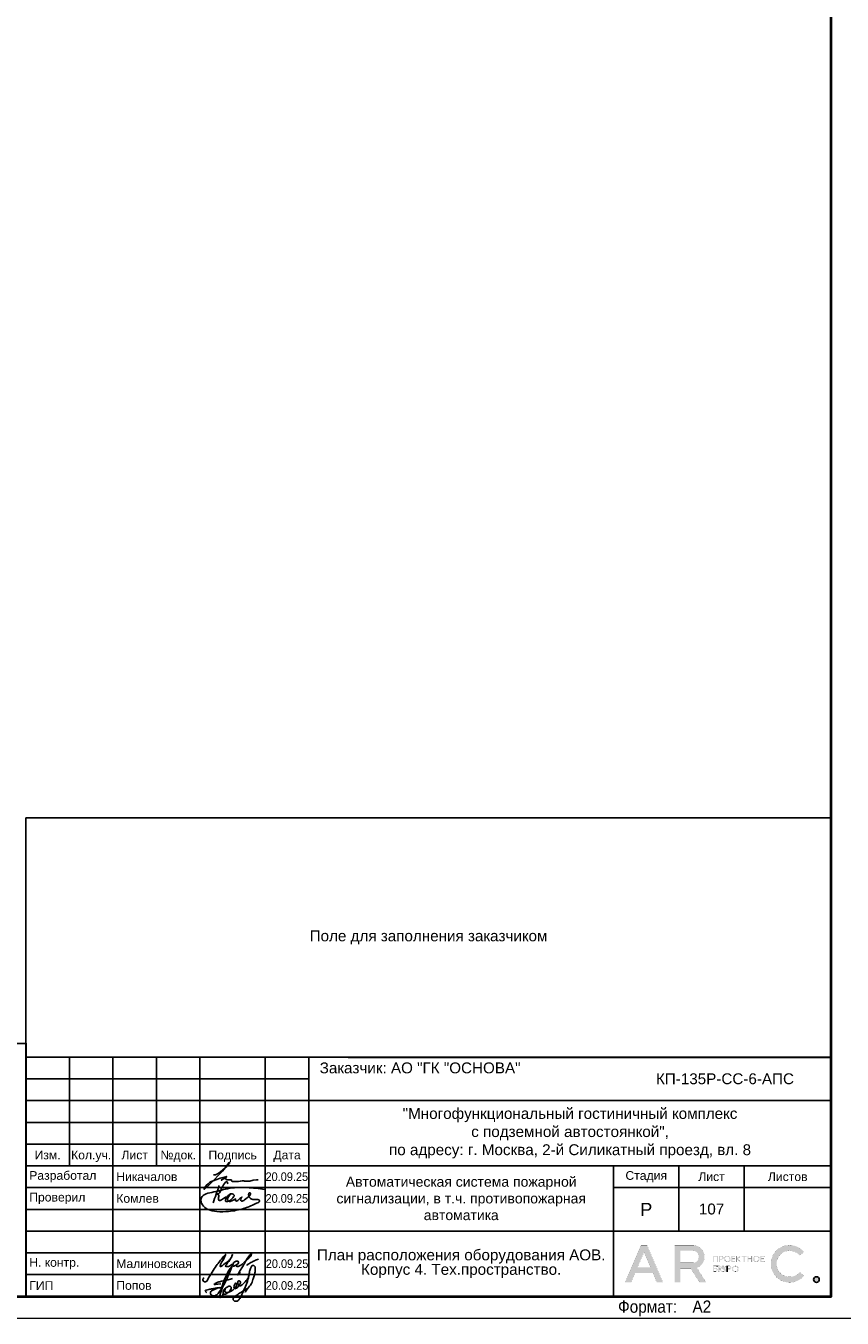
# Model space of a CAD drawing. Header units: millimetres. Extents: x -816133 to 919604, y 87941 to 147341.
# Tile 13 of 256: x -582833 to -564083, y 87941 to 117641. Entities that reach past the tile are written whole.
import ezdxf
from ezdxf.enums import TextEntityAlignment as Align

# ---------------------------------------------------------------- set-up
doc = ezdxf.new("R2010")
doc.units = ezdxf.units.MM
doc.layers.get('Defpoints').update_dxf_attribs({"color": 252})
for name, color, linetype, lineweight in [('DB CP Оформление', 7, 'Continuous', 25), ('Охрана входов', 252, 'Continuous', 30), ('Рамка', 7, 'Continuous', 18)]:
    doc.layers.add(name, color=color, linetype=linetype, lineweight=lineweight)
doc.layers.add('DB CP Подписи', color=7, linetype='Continuous', lineweight=25, true_color=0x0a45f5)
doc.layers.add('Автоматика', color=1, linetype='Continuous')
doc.layers.add('формат', color=250, linetype='Continuous')
doc.styles.add('Arial', font='arial.ttf', dxfattribs={"width": 0.9, "height": 699.9999999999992})
doc.styles.add('CP.Text', font='arial.ttf')
doc.styles.add('CP.Text дата', font='arial.ttf', dxfattribs={"width": 0.9})

# ---------------------------------------------------------------- blocks, each defined once
blk = doc.blocks.new('*U1162')
at = {"color": 0, "lineweight": 0}
blk.add_lwpolyline([(-841, 3.464264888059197e-14), (6.661338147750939e-14, 6.661338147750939e-14), (-1.377945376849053e-14, 594.0000000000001), (-841.0000000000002, 594.0000000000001)], close=True, dxfattribs=at)
at = {"lineweight": 40}
blk.add_lwpolyline([(-821, 5.000000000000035), (-4.999999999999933, 5.000000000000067), (-5.000000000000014, 589.0000000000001), (-821.0000000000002, 589.0000000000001)], close=True, dxfattribs=at)
at = {"style": 'Arial', "width": 0.9}
blk.add_text('Формат:', height=2.8, dxfattribs=at).set_placement((-53.97311837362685, 1.250000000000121))
at = {"style": 'Arial', "width": 0.9, "flags": 8}
blk.add_attdef('FORMAT', (-36.87188609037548, 1.257088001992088), '', height=2.8, dxfattribs=at)
blk = doc.blocks.new('Попов')
at = {"layer": 'DB CP Подписи', "color": 160, "true_color": 0x0a45f5}
for points in [[(7.394956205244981, 7.032094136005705), (4.284556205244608, 0.8400941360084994), (3.982156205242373, 0.4944941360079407), (3.665356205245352, 0.2583778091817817), (3.190156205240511, 0.09837780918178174), (2.801356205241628, 0.2064941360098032), (2.509696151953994, 0.451294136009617), (2.383756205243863, 0.7680941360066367), (2.429696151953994, 0.9984941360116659), (2.62855620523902, 1.243294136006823), (3.319756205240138, 1.603294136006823), (3.895756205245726, 1.848094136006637), (4.370956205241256, 1.992094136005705), (4.918156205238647, 1.992094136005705)], [(7.394956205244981, 7.032094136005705), (6.962956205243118, 6.427294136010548), (4.918156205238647, 1.992094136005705)], [(8.094156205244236, 0.03369413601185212), (8.828556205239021, 0.5520941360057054), (9.980556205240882, 1.272094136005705), (10.85895620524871, 1.761694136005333), (10.41255620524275, 1.084894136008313), (11.57895620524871, 2.611294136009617), (12.16935620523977, 3.84969413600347), (12.471756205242, 4.713694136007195), (12.629696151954, 5.419294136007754), (12.689696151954, 6.2400941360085), (12.54375620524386, 6.945694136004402), (12.34215620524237, 7.075294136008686), (12.03975620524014, 7.075294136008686), (11.64969615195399, 6.6000941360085), (11.379696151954, 5.779294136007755), (11.21895620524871, 4.728094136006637), (10.72935620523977, 3.014494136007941), (9.418956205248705, 0.0336941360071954)], [(3.521356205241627, 2.971294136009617), (3.294445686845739, 2.859738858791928), (4.789696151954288, 2.859738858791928)], [(3.521356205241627, 2.971294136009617), (4.126156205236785, 3.244894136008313), (4.932556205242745, 3.475294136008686), (6.444556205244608, 3.835294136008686), (7.495756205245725, 4.080094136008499)], [(5.979696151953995, 4.069175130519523), (4.859696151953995, -0.1216221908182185), (5.311356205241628, 0.624094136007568), (5.311356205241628, 0.8688941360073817), (5.624396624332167, 1.697142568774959), (6.247356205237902, 2.150494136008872), (6.650556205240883, 2.323294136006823), (6.909756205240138, 2.323294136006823), (7.125756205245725, 2.150494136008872), (7.125756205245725, 1.747294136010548), (6.82335620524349, 1.243294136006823), (6.333756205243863, 0.7968941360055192), (5.714556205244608, 0.5088941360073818), (5.412156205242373, 0.5952941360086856), (5.49855620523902, 1.286494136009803), (5.817585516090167, 1.879286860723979), (5.714556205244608, 1.286494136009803), (5.829756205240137, 0.9552941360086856), (6.146556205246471, 0.8832941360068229), (6.794556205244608, 1.012894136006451), (7.528956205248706, 1.459294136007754), (8.119356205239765, 2.064094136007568), (8.407356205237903, 2.510494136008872), (8.407356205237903, 2.899294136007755), (8.320956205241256, 3.028894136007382), (8.090556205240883, 2.956894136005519), (7.816956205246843, 2.366494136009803), (7.816956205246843, 1.963294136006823), (7.989756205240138, 1.776094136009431), (8.364156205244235, 1.891294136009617), (8.82495620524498, 2.323294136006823), (9.055356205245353, 2.697694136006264), (9.271356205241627, 3.302494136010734), (9.012156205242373, 3.561694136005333), (8.882556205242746, 3.561694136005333), (8.709696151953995, 3.3600941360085), (8.709696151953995, 2.978377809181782), (9.039696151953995, 2.408377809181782), (10.349696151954, 3.378377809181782), (11.11969615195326, 4.410259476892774), (11.27818451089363, 5.133235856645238), (11.35539592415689, 5.654323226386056), (11.38831620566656, 5.819447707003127), (11.35539592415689, 5.654323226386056)], [(1.534156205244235, 0.8688941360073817), (1.303756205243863, 1.041694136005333), (1.217356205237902, 1.214494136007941), (1.447756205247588, 1.416094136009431), (2.038156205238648, 1.603294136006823), (2.815756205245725, 1.761694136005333), (3.506956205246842, 1.876894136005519), (4.357209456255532, 1.989153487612), (4.918156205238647, 1.992094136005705)]]:
    blk.add_spline(points, degree=3, dxfattribs=at)
at = {"layer": 'DB CP Подписи'}
blk.add_spline([(8.094156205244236, 0.03369413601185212), (7.791756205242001, -0.2544480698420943), (7.618956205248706, -0.4847058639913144), (7.618956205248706, -0.8015058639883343), (7.950156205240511, -1.060705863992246), (8.569356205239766, -1.060705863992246), (8.943756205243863, -0.7583058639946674), (9.116556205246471, -0.4991058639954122), (9.418956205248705, 0.0336941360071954)], degree=3, dxfattribs=at)
blk = doc.blocks.new('A$Cf51998ab')
at = {"layer": 'DB CP Подписи'}
for points in [[(2.024743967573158, 7.175397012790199), (0.02474396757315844, 3.175397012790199), (2.524743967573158, 0.1753970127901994), (9.524743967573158, 6.675397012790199), (17.02474396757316, 19.1753970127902), (23.52474396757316, 28.6753970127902), (29.02474396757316, 35.6753970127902), (35.52474396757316, 43.6753970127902), (36.52474396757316, 44.6753970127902), (30.02474396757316, 30.6753970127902), (28.52474396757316, 26.1753970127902), (28.52474396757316, 25.1753970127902), (31.52474396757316, 26.6753970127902), (36.02474396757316, 30.1753970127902), (43.52474396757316, 36.1753970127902), (45.52474396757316, 39.1753970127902), (47.52474396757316, 42.6753970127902), (47.52474396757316, 43.1753970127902), (48.02474396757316, 44.1753970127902), (40.52474396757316, 31.1753970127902), (37.52474396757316, 25.6753970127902), (40.52474396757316, 25.1753970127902), (47.02474396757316, 28.6753970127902), (47.52474396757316, 29.1753970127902)], [(66.52474396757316, 31.6753970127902), (75.02474396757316, 39.1753970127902), (79.02474396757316, 43.6753970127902), (79.52474396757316, 46.6753970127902), (75.02474396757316, 41.6753970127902), (69.02474396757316, 32.6753970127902), (61.02474396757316, 18.6753970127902), (57.02474396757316, 11.6753970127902), (61.52474396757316, 15.6753970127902)], [(57.52474396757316, 34.1753970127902), (54.52474396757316, 34.1753970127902), (50.02474396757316, 31.1753970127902), (49.52474396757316, 26.1753970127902), (54.02474396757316, 27.6753970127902), (56.02474396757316, 29.1753970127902), (58.02474396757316, 33.1753970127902), (57.52474396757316, 34.1753970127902)], [(59.02474396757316, 30.6753970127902), (55.49455854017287, 28.71229258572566), (55.52474396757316, 25.6753970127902), (57.52474396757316, 25.6753970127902), (62.02474396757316, 27.6753970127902), (65.02474396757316, 29.6753970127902), (65.52474396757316, 30.1753970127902)], [(71.80259313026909, 27.23596012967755), (75.18207571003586, 30.02247973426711), (81.43411698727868, 33.40007838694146), (87.77064376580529, 36.27103771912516), (91.06563812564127, 37.45319772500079)]]:
    blk.add_spline(points, degree=3, dxfattribs=at)
blk = doc.blocks.new('Лого')
at = {"layer": 'DB CP Оформление'}
h = blk.add_hatch(color=0, dxfattribs=at)
edge = h.paths.add_edge_path()
edge.add_line((-3.149615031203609, 491.8564630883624), (-2.145539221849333, 491.0307320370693))
edge.add_arc((-5.466713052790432, 493.7619962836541), 4.300000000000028, 39.43316774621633, 320.5668322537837, ccw=False)
edge.add_line((-2.145539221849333, 496.4932605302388), (-3.149615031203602, 495.6675294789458))
edge.add_arc((-5.466713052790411, 493.7619962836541), 3.000000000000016, 39.43316774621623, 320.5668322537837)
edge = h.paths.add_edge_path()
edge.add_arc((0.7039796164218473, 490.1453402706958), 0.65, 0, 360)
h.paths.add_polyline_path([(-38.91856638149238, 496.3972109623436), (-37.43639440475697, 492.9290438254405), (-40.40073835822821, 492.9290438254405)], flags=16)
edge = h.paths.add_edge_path(flags=16)
edge.add_line((-30.56831019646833, 493.9825875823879), (-27.63778042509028, 493.9825875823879))
edge.add_arc((-27.63778042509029, 495.2825875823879), 1.299999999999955, 270.0000000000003, 360.0000000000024)
edge.add_line((-26.33778042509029, 495.2825875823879), (-26.33778042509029, 495.4512324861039))
edge.add_arc((-27.63778042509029, 495.4512324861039), 1.300000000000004, 359.9999999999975, 449.9999999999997)
edge.add_line((-27.63778042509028, 496.7512324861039), (-30.56831019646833, 496.7512324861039))
edge.add_line((-30.56831019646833, 496.7512324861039), (-30.56831019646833, 493.9825875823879))
h.paths.add_polyline_path([(-35.9689509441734, 489.4953402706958), (-36.88082038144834, 491.6290438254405), (-40.956312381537, 491.6290438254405), (-41.8681818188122, 489.4953402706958), (-43.28192242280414, 489.4953402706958), (-39.6254366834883, 498.0512324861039), (-38.21169607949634, 498.0512324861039), (-34.55521034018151, 489.4953402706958)])
edge = h.paths.add_edge_path()
edge.add_line((-30.56831019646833, 489.4953402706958), (-31.86831019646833, 489.4953402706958))
edge.add_line((-31.86831019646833, 489.4953402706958), (-31.86831019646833, 498.0512324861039))
edge.add_line((-31.86831019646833, 498.0512324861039), (-27.63778042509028, 498.0512324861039))
edge.add_arc((-27.63778042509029, 495.4512324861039), 2.600000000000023, 0, 89.99999999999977, ccw=False)
edge.add_line((-25.03778042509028, 495.4512324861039), (-25.03778042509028, 495.2825875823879))
edge.add_arc((-27.63778042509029, 495.2825875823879), 2.600000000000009, -70.23716168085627, 0, ccw=False)
edge.add_line((-26.75864866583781, 492.8357268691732), (-24.6131234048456, 489.4953402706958))
edge.add_line((-24.6131234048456, 489.4953402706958), (-26.15818166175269, 489.4953402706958))
edge.add_line((-26.15818166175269, 489.4953402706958), (-28.20534579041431, 492.6825875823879))
edge.add_line((-28.20534579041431, 492.6825875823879), (-30.56831019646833, 492.6825875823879))
edge.add_line((-30.56831019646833, 492.6825875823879), (-30.56831019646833, 489.4953402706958))
edge = h.paths.add_edge_path(flags=16)
edge.add_line((-21.27053753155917, 492.6928723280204), (-21.27053753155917, 492.5228723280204))
edge.add_arc((-20.82053753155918, 492.5228723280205), 0.4499999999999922, 180.0000000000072, 270.0000000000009)
edge.add_line((-20.82053753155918, 492.0728723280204), (-20.69150461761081, 492.0728723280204))
edge.add_arc((-20.6915046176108, 492.5228723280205), 0.4500000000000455, 269.9999999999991, 359.9999999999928)
edge.add_line((-20.24150461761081, 492.5228723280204), (-20.24150461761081, 492.6928723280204))
edge.add_arc((-20.69150461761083, 492.6928723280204), 0.4500000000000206, 0, 89.99999999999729)
edge.add_line((-20.69150461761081, 493.1428723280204), (-20.82053753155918, 493.1428723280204))
edge.add_arc((-20.82053753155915, 492.6928723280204), 0.4500000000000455, 90.00000000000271, 180)
edge = h.paths.add_edge_path(flags=17)
edge.add_line((-21.62964566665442, 491.9228723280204), (-21.62964566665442, 492.5328723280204))
edge.add_line((-21.62964566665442, 492.5328723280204), (-21.45053753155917, 492.5328723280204))
edge.add_line((-21.45053753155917, 492.5328723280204), (-21.45053753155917, 492.5228723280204))
edge.add_arc((-20.85053753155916, 492.5228723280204), 0.6000000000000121, 180, 269.999999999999)
edge.add_line((-20.85053753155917, 491.9228723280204), (-20.66150461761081, 491.9228723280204))
edge.add_arc((-20.66150461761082, 492.5228723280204), 0.6000000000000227, 270.000000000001, 360)
edge.add_line((-20.06150461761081, 492.5228723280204), (-20.06150461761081, 492.6928723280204))
edge.add_arc((-20.66150461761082, 492.6928723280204), 0.6000000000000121, 0, 89.99999999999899)
edge.add_line((-20.66150461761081, 493.2928723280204), (-20.85053753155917, 493.2928723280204))
edge.add_arc((-20.85053753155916, 492.6928723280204), 0.6000000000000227, 90.00000000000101, 180)
edge.add_line((-21.45053753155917, 492.6928723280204), (-21.45053753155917, 492.6828723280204))
edge.add_line((-21.45053753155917, 492.6828723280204), (-21.62964566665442, 492.6828723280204))
edge.add_line((-21.62964566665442, 492.6828723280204), (-21.62964566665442, 493.2928723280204))
edge.add_line((-21.62964566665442, 493.2928723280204), (-21.80964566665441, 493.2928723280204))
edge.add_line((-21.80964566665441, 493.2928723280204), (-21.80964566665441, 491.9228723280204))
edge.add_line((-21.80964566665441, 491.9228723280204), (-21.62964566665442, 491.9228723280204))
edge = h.paths.add_edge_path(flags=16)
edge.add_line((-18.44160413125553, 492.6928723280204), (-18.44160413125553, 492.5228723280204))
edge.add_arc((-17.99160413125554, 492.5228723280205), 0.4499999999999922, 180.0000000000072, 270.0000000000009)
edge.add_line((-17.99160413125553, 492.0728723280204), (-17.86257121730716, 492.0728723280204))
edge.add_arc((-17.86257121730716, 492.5228723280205), 0.4500000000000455, 269.9999999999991, 359.9999999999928)
edge.add_line((-17.41257121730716, 492.5228723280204), (-17.41257121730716, 492.6928723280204))
edge.add_arc((-17.86257121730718, 492.6928723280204), 0.4500000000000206, 0, 89.99999999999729)
edge.add_line((-17.86257121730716, 493.1428723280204), (-17.99160413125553, 493.1428723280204))
edge.add_arc((-17.99160413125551, 492.6928723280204), 0.4500000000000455, 90.00000000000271, 180)
edge = h.paths.add_edge_path()
edge.add_line((-18.62160413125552, 492.6928723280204), (-18.62160413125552, 492.5228723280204))
edge.add_arc((-18.02160413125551, 492.5228723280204), 0.6000000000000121, 180, 269.999999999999)
edge.add_line((-18.02160413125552, 491.9228723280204), (-17.83257121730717, 491.9228723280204))
edge.add_arc((-17.83257121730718, 492.5228723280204), 0.6000000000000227, 270.000000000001, 360)
edge.add_line((-17.23257121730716, 492.5228723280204), (-17.23257121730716, 492.6928723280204))
edge.add_arc((-17.83257121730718, 492.6928723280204), 0.6000000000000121, 0, 89.99999999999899)
edge.add_line((-17.83257121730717, 493.2928723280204), (-18.02160413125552, 493.2928723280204))
edge.add_arc((-18.02160413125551, 492.6928723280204), 0.6000000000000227, 90.00000000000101, 180)
edge = h.paths.add_edge_path(flags=16)
edge.add_line((-13.61226025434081, 494.9777851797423), (-13.61226025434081, 494.8077851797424))
edge.add_arc((-13.16226025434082, 494.8077851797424), 0.4499999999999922, 180.0000000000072, 270.0000000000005)
edge.add_line((-13.16226025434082, 494.3577851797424), (-13.03322734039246, 494.3577851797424))
edge.add_arc((-13.03322734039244, 494.8077851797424), 0.4500000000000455, 269.9999999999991, 359.9999999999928)
edge.add_line((-12.58322734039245, 494.8077851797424), (-12.58322734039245, 494.9777851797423))
edge.add_arc((-13.03322734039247, 494.9777851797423), 0.4500000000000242, 0, 89.99999999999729)
edge.add_line((-13.03322734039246, 495.4277851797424), (-13.16226025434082, 495.4277851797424))
edge.add_arc((-13.16226025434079, 494.9777851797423), 0.4500000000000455, 90.00000000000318, 180)
edge = h.paths.add_edge_path()
edge.add_line((-13.79226025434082, 494.9777851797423), (-13.79226025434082, 494.8077851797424))
edge.add_arc((-13.19226025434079, 494.8077851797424), 0.6000000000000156, 180, 269.9999999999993)
edge.add_line((-13.19226025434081, 494.2077851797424), (-13.00322734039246, 494.2077851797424))
edge.add_arc((-13.00322734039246, 494.8077851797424), 0.6000000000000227, 270.000000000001, 360)
edge.add_line((-12.40322734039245, 494.8077851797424), (-12.40322734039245, 494.9777851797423))
edge.add_arc((-13.00322734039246, 494.9777851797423), 0.6000000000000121, 0, 89.99999999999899)
edge.add_line((-13.00322734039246, 495.5777851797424), (-13.19226025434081, 495.5777851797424))
edge.add_arc((-13.19226025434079, 494.9777851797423), 0.6000000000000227, 90.00000000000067, 180)
edge = h.paths.add_edge_path(flags=16)
edge.add_line((-20.28705089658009, 494.9777851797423), (-20.28705089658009, 494.8077851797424))
edge.add_arc((-19.8370508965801, 494.8077851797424), 0.4499999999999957, 180.0000000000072, 270.0000000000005)
edge.add_line((-19.83705089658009, 494.3577851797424), (-19.70801798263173, 494.3577851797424))
edge.add_arc((-19.70801798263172, 494.8077851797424), 0.4500000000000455, 269.9999999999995, 359.9999999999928)
edge.add_line((-19.25801798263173, 494.8077851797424), (-19.25801798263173, 494.9777851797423))
edge.add_arc((-19.70801798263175, 494.9777851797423), 0.4500000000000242, 0, 89.99999999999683)
edge.add_line((-19.70801798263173, 495.4277851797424), (-19.83705089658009, 495.4277851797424))
edge.add_arc((-19.83705089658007, 494.9777851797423), 0.4500000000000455, 90.00000000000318, 180)
edge = h.paths.add_edge_path()
edge.add_line((-20.46705089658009, 494.9777851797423), (-20.46705089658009, 494.8077851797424))
edge.add_arc((-19.86705089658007, 494.8077851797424), 0.6000000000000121, 180, 269.999999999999)
edge.add_line((-19.86705089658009, 494.2077851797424), (-19.67801798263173, 494.2077851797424))
edge.add_arc((-19.67801798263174, 494.8077851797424), 0.6000000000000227, 270.000000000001, 360)
edge.add_line((-19.07801798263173, 494.8077851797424), (-19.07801798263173, 494.9777851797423))
edge.add_arc((-19.67801798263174, 494.9777851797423), 0.6000000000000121, 0, 89.99999999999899)
edge.add_line((-19.67801798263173, 495.5777851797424), (-19.86705089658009, 495.5777851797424))
edge.add_arc((-19.86705089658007, 494.9777851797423), 0.6000000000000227, 90.00000000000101, 180)
edge = h.paths.add_edge_path(flags=16)
edge.add_arc((-19.22667760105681, 492.7878723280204), 0.1800000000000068, 270.0000000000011, 360)
edge.add_line((-19.04667760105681, 492.7878723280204), (-19.0466776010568, 492.9328723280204))
edge.add_arc((-19.22667760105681, 492.9328723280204), 0.1800000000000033, 0, 89.99999999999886)
edge.add_line((-19.2266776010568, 493.1128723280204), (-19.63443714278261, 493.1128723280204))
edge.add_line((-19.63443714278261, 493.1128723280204), (-19.6344371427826, 492.6078723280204))
edge.add_line((-19.6344371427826, 492.6078723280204), (-19.22667760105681, 492.6078723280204))
edge = h.paths.add_edge_path()
edge.add_line((-19.63443714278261, 491.9228723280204), (-19.81443714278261, 491.9228723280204))
edge.add_line((-19.81443714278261, 491.9228723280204), (-19.81443714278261, 493.2928723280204))
edge.add_line((-19.81443714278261, 493.2928723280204), (-19.2266776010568, 493.2928723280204))
edge.add_arc((-19.2266776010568, 492.9328723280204), 0.3600000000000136, 0, 89.99999999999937, ccw=False)
edge.add_line((-18.8666776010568, 492.9328723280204), (-18.86667760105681, 492.7878723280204))
edge.add_arc((-19.22667760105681, 492.7878723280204), 0.3600000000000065, -89.99999999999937, 0, ccw=False)
edge.add_line((-19.22667760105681, 492.4278723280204), (-19.63443714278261, 492.4278723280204))
edge.add_line((-19.63443714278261, 492.4278723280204), (-19.63443714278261, 491.9228723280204))
edge = h.paths.add_edge_path(flags=16)
edge.add_line((-22.41432519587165, 492.0728723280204), (-22.81592550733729, 492.0728723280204))
edge.add_line((-22.81592550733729, 492.0728723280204), (-22.81592550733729, 492.5700955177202))
edge.add_line((-22.81592550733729, 492.5700955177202), (-22.41432519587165, 492.5700955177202))
edge.add_arc((-22.41432519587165, 492.3900955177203), 0.17999999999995, -1.807620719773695e-11, 89.99999999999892, ccw=False)
edge.add_line((-22.23432519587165, 492.3900955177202), (-22.23432519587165, 492.2528723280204))
edge.add_arc((-22.41432519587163, 492.2528723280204), 0.1799999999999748, -90.00000000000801, 0, ccw=False)
h.paths.add_polyline_path([(-16.95626591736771, 495.5777851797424), (-17.51223811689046, 494.9677851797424), (-17.55459530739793, 494.9677851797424), (-17.55459530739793, 495.5777851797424), (-17.73459530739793, 495.5777851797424), (-17.73459530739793, 494.2077851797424), (-17.55459530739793, 494.2077851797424), (-17.55459530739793, 494.8177851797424), (-17.47826675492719, 494.8177851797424), (-16.92229455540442, 494.2077851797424), (-16.67874821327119, 494.2077851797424), (-17.32006333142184, 494.9114214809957), (-16.71271957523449, 495.5777851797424)])
edge = h.paths.add_edge_path()
edge.add_line((-22.10894538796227, 493.1128723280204), (-22.8159255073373, 493.1128723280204))
edge.add_line((-22.8159255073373, 493.1128723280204), (-22.81592550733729, 492.7200955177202))
edge.add_line((-22.81592550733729, 492.7200955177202), (-22.41432519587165, 492.7200955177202))
edge.add_arc((-22.41432519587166, 492.3600955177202), 0.3600000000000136, 0, 89.99999999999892, ccw=False)
edge.add_line((-22.05432519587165, 492.3600955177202), (-22.05432519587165, 492.2828723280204))
edge.add_arc((-22.41432519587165, 492.2828723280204), 0.3600000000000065, -89.99999999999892, 0, ccw=False)
edge.add_line((-22.41432519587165, 491.9228723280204), (-23.01592550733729, 491.9228723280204))
edge.add_line((-23.01592550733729, 491.9228723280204), (-23.01592550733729, 493.2928723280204))
edge.add_line((-23.01592550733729, 493.2928723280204), (-22.10894538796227, 493.2928723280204))
edge.add_line((-22.10894538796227, 493.2928723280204), (-22.10894538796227, 493.1128723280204))
h.paths.add_polyline_path([(-15.99401623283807, 495.3977851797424), (-16.45775531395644, 495.3977851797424), (-16.45775531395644, 495.5777851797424), (-15.35027715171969, 495.5777851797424), (-15.35027715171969, 495.3977851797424), (-15.81401623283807, 495.3977851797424), (-15.81401623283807, 494.2077851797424), (-15.99401623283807, 494.2077851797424)])
h.paths.add_polyline_path([(-14.219327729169, 494.9827851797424), (-14.219327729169, 495.5777851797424), (-14.039327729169, 495.5777851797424), (-14.039327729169, 494.2077851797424), (-14.219327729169, 494.2077851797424), (-14.219327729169, 494.8027851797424), (-14.92320967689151, 494.8027851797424), (-14.92320967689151, 494.2077851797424), (-15.10320967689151, 494.2077851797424), (-15.10320967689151, 495.5777851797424), (-14.92320967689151, 495.5777851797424), (-14.92320967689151, 494.9827851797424)])
h.paths.add_polyline_path([(-11.97615986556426, 494.8027851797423), (-11.97615986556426, 494.3877851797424), (-11.30687213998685, 494.3877851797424), (-11.30687213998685, 494.2077851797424), (-12.15615986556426, 494.2077851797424), (-12.15615986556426, 495.5777851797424), (-11.30687213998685, 495.5777851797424), (-11.30687213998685, 495.3977851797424), (-11.97615986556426, 495.3977851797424), (-11.97615986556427, 494.9827851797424), (-11.34484040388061, 494.9827851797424), (-11.34484040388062, 494.8027851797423)])
edge = h.paths.add_edge_path(flags=16)
edge.add_arc((-21.07411837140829, 495.0727851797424), 0.1800000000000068, 270.0000000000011, 360)
edge.add_line((-20.89411837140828, 495.0727851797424), (-20.89411837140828, 495.2177851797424))
edge.add_arc((-21.07411837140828, 495.2177851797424), 0.1800000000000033, 0, 89.99999999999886)
edge.add_line((-21.07411837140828, 495.3977851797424), (-21.48187791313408, 495.3977851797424))
edge.add_line((-21.48187791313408, 495.3977851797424), (-21.48187791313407, 494.8927851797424))
edge.add_line((-21.48187791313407, 494.8927851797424), (-21.07411837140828, 494.8927851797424))
h.paths.add_polyline_path([(-22.81592550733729, 494.2077851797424), (-23.01592550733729, 494.2077851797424), (-23.01592550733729, 495.5777851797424), (-21.90894538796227, 495.5777851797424), (-21.90894538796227, 494.2077851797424), (-22.10894538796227, 494.2077851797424), (-22.10894538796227, 495.3977851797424), (-22.81592550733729, 495.3977851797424)])
h.paths.add_polyline_path([(-18.65095050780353, 494.8027851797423), (-18.65095050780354, 494.3877851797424), (-17.98166278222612, 494.3877851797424), (-17.98166278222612, 494.2077851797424), (-18.83095050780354, 494.2077851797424), (-18.83095050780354, 495.5777851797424), (-17.98166278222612, 495.5777851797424), (-17.98166278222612, 495.3977851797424), (-18.65095050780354, 495.3977851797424), (-18.65095050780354, 494.9827851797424), (-18.01963104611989, 494.9827851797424), (-18.01963104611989, 494.8027851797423)])
edge = h.paths.add_edge_path()
edge.add_line((-21.48187791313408, 494.2077851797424), (-21.66187791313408, 494.2077851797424))
edge.add_line((-21.66187791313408, 494.2077851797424), (-21.66187791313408, 495.5777851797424))
edge.add_line((-21.66187791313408, 495.5777851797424), (-21.07411837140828, 495.5777851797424))
edge.add_arc((-21.07411837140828, 495.2177851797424), 0.3600000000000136, 0, 89.99999999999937, ccw=False)
edge.add_line((-20.71411837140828, 495.2177851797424), (-20.71411837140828, 495.0727851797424))
edge.add_arc((-21.07411837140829, 495.0727851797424), 0.3600000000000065, -89.99999999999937, 0, ccw=False)
edge.add_line((-21.07411837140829, 494.7127851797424), (-21.48187791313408, 494.7127851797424))
edge.add_line((-21.48187791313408, 494.7127851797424), (-21.48187791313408, 494.2077851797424))
edge = h.paths.add_edge_path()
edge.add_line((-19.81443714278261, 493.2928723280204), (-19.81443714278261, 491.9228723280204))
edge.add_line((-22.10894538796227, 493.2928723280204), (-22.10894538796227, 493.1128723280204))
at = {"layer": 'DB CP Оформление', "color": 0}
for p, q in [((-22.10894538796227, 493.2928723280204), (-22.10894538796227, 493.1128723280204)), ((-19.81443714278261, 493.2928723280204), (-19.81443714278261, 491.9228723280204))]:
    blk.add_line(p, q, dxfattribs=at)
at = {"layer": 'DB CP Оформление', "color": 0, "const_width": 0.01}
for points in [[(-35.9689509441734, 489.4953402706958), (-36.88082038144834, 491.6290438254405), (-40.956312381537, 491.6290438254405), (-41.8681818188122, 489.4953402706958), (-43.28192242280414, 489.4953402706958), (-39.6254366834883, 498.0512324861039), (-38.21169607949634, 498.0512324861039), (-34.55521034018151, 489.4953402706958)], [(-38.91856638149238, 496.3972109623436), (-37.43639440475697, 492.9290438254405), (-40.40073835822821, 492.9290438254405)], [(-22.81592550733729, 494.2077851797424), (-23.01592550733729, 494.2077851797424), (-23.01592550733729, 495.5777851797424), (-21.90894538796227, 495.5777851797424), (-21.90894538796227, 494.2077851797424), (-22.10894538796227, 494.2077851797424), (-22.10894538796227, 495.3977851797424), (-22.81592550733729, 495.3977851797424)], [(-18.65095050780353, 494.8027851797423), (-18.65095050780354, 494.3877851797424), (-17.98166278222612, 494.3877851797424), (-17.98166278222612, 494.2077851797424), (-18.83095050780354, 494.2077851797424), (-18.83095050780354, 495.5777851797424), (-17.98166278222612, 495.5777851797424), (-17.98166278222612, 495.3977851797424), (-18.65095050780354, 495.3977851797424), (-18.65095050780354, 494.9827851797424), (-18.01963104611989, 494.9827851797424), (-18.01963104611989, 494.8027851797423)], [(-16.95626591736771, 495.5777851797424), (-17.51223811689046, 494.9677851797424), (-17.55459530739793, 494.9677851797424), (-17.55459530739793, 495.5777851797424), (-17.73459530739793, 495.5777851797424), (-17.73459530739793, 494.2077851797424), (-17.55459530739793, 494.2077851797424), (-17.55459530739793, 494.8177851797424), (-17.47826675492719, 494.8177851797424), (-16.92229455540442, 494.2077851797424), (-16.67874821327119, 494.2077851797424), (-17.32006333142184, 494.9114214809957), (-16.71271957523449, 495.5777851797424)], [(-15.99401623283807, 495.3977851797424), (-16.45775531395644, 495.3977851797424), (-16.45775531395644, 495.5777851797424), (-15.35027715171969, 495.5777851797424), (-15.35027715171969, 495.3977851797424), (-15.81401623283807, 495.3977851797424), (-15.81401623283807, 494.2077851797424), (-15.99401623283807, 494.2077851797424)], [(-14.219327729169, 494.9827851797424), (-14.219327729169, 495.5777851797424), (-14.039327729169, 495.5777851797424), (-14.039327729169, 494.2077851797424), (-14.219327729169, 494.2077851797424), (-14.219327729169, 494.8027851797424), (-14.92320967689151, 494.8027851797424), (-14.92320967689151, 494.2077851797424), (-15.10320967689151, 494.2077851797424), (-15.10320967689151, 495.5777851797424), (-14.92320967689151, 495.5777851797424), (-14.92320967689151, 494.9827851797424)], [(-11.97615986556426, 494.8027851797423), (-11.97615986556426, 494.3877851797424), (-11.30687213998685, 494.3877851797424), (-11.30687213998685, 494.2077851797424), (-12.15615986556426, 494.2077851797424), (-12.15615986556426, 495.5777851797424), (-11.30687213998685, 495.5777851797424), (-11.30687213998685, 495.3977851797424), (-11.97615986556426, 495.3977851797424), (-11.97615986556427, 494.9827851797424), (-11.34484040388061, 494.9827851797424), (-11.34484040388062, 494.8027851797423)]]:
    blk.add_lwpolyline(points, close=True, dxfattribs=at)
for points in [[(-30.56831019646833, 489.4953402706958), (-31.86831019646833, 489.4953402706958), (-31.86831019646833, 498.0512324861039), (-27.63778042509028, 498.0512324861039, -0.414213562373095), (-25.03778042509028, 495.4512324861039), (-25.03778042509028, 495.2825875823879, -0.316436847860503), (-26.75864866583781, 492.8357268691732), (-24.6131234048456, 489.4953402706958), (-26.15818166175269, 489.4953402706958), (-28.20534579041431, 492.6825875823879), (-30.56831019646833, 492.6825875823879)], [(-30.56831019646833, 493.9825875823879), (-27.63778042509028, 493.9825875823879, 0.414213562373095), (-26.33778042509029, 495.2825875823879), (-26.33778042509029, 495.4512324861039, 0.414213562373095), (-27.63778042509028, 496.7512324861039), (-30.56831019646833, 496.7512324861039)], [(-3.149615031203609, 491.8564630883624), (-2.145539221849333, 491.0307320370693, -2.790346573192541), (-2.145539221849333, 496.4932605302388), (-3.149615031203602, 495.6675294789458, 2.790346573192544)], [(-22.10894538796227, 493.1128723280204), (-22.8159255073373, 493.1128723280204), (-22.81592550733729, 492.7200955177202), (-22.41432519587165, 492.7200955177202, -0.4142135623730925), (-22.05432519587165, 492.3600955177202), (-22.05432519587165, 492.2828723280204, -0.4142135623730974), (-22.41432519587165, 491.9228723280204), (-23.01592550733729, 491.9228723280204), (-23.01592550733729, 493.2928723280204), (-22.10894538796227, 493.2928723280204)], [(-21.62964566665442, 491.9228723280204), (-21.62964566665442, 492.5328723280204), (-21.45053753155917, 492.5328723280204), (-21.45053753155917, 492.5228723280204, 0.414213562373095), (-20.85053753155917, 491.9228723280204), (-20.66150461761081, 491.9228723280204, 0.414213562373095), (-20.06150461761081, 492.5228723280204), (-20.06150461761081, 492.6928723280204, 0.414213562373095), (-20.66150461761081, 493.2928723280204), (-20.85053753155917, 493.2928723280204, 0.414213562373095), (-21.45053753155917, 492.6928723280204), (-21.45053753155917, 492.6828723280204), (-21.62964566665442, 492.6828723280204), (-21.62964566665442, 493.2928723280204), (-21.80964566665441, 493.2928723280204), (-21.80964566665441, 491.9228723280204)], [(-21.48187791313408, 494.2077851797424), (-21.66187791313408, 494.2077851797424), (-21.66187791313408, 495.5777851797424), (-21.07411837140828, 495.5777851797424, -0.4142135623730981), (-20.71411837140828, 495.2177851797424), (-20.71411837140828, 495.0727851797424, -0.4142135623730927), (-21.07411837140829, 494.7127851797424), (-21.48187791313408, 494.7127851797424)], [(-21.07411837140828, 494.8927851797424, 0.4142135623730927), (-20.89411837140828, 495.0727851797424), (-20.89411837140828, 495.2177851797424, 0.4142135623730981), (-21.07411837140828, 495.3977851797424), (-21.48187791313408, 495.3977851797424), (-21.48187791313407, 494.8927851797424)], [(-21.27053753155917, 492.6928723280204), (-21.27053753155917, 492.5228723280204, 0.414213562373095), (-20.82053753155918, 492.0728723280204), (-20.69150461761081, 492.0728723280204, 0.414213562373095), (-20.24150461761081, 492.5228723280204), (-20.24150461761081, 492.6928723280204, 0.414213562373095), (-20.69150461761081, 493.1428723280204), (-20.82053753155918, 493.1428723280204, 0.414213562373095)], [(-20.46705089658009, 494.9777851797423), (-20.46705089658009, 494.8077851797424, 0.414213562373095), (-19.86705089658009, 494.2077851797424), (-19.67801798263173, 494.2077851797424, 0.414213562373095), (-19.07801798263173, 494.8077851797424), (-19.07801798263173, 494.9777851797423, 0.414213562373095), (-19.67801798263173, 495.5777851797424), (-19.86705089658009, 495.5777851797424, 0.414213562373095)], [(-20.28705089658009, 494.9777851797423), (-20.28705089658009, 494.8077851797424, 0.414213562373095), (-19.83705089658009, 494.3577851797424), (-19.70801798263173, 494.3577851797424, 0.414213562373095), (-19.25801798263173, 494.8077851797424), (-19.25801798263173, 494.9777851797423, 0.414213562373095), (-19.70801798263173, 495.4277851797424), (-19.83705089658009, 495.4277851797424, 0.414213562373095)], [(-19.63443714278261, 491.9228723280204), (-19.81443714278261, 491.9228723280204), (-19.81443714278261, 493.2928723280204), (-19.2266776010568, 493.2928723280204, -0.4142135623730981), (-18.8666776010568, 492.9328723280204), (-18.86667760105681, 492.7878723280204, -0.4142135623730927), (-19.22667760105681, 492.4278723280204), (-19.63443714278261, 492.4278723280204)], [(-19.22667760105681, 492.6078723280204, 0.4142135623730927), (-19.04667760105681, 492.7878723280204), (-19.0466776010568, 492.9328723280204, 0.4142135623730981), (-19.2266776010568, 493.1128723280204), (-19.63443714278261, 493.1128723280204), (-19.6344371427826, 492.6078723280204)], [(-18.62160413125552, 492.6928723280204), (-18.62160413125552, 492.5228723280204, 0.414213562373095), (-18.02160413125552, 491.9228723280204), (-17.83257121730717, 491.9228723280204, 0.414213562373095), (-17.23257121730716, 492.5228723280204), (-17.23257121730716, 492.6928723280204, 0.414213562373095), (-17.83257121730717, 493.2928723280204), (-18.02160413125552, 493.2928723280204, 0.414213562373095)], [(-18.44160413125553, 492.6928723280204), (-18.44160413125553, 492.5228723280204, 0.414213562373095), (-17.99160413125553, 492.0728723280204), (-17.86257121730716, 492.0728723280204, 0.414213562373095), (-17.41257121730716, 492.5228723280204), (-17.41257121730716, 492.6928723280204, 0.414213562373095), (-17.86257121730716, 493.1428723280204), (-17.99160413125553, 493.1428723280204, 0.414213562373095)], [(-13.79226025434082, 494.9777851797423), (-13.79226025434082, 494.8077851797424, 0.414213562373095), (-13.19226025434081, 494.2077851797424), (-13.00322734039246, 494.2077851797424, 0.414213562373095), (-12.40322734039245, 494.8077851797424), (-12.40322734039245, 494.9777851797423, 0.414213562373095), (-13.00322734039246, 495.5777851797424), (-13.19226025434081, 495.5777851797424, 0.414213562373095)], [(-13.61226025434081, 494.9777851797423), (-13.61226025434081, 494.8077851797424, 0.414213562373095), (-13.16226025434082, 494.3577851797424), (-13.03322734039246, 494.3577851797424, 0.414213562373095), (-12.58322734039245, 494.8077851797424), (-12.58322734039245, 494.9777851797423, 0.414213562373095), (-13.03322734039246, 495.4277851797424), (-13.16226025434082, 495.4277851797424, 0.414213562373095)], [(-22.41432519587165, 492.0728723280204), (-22.81592550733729, 492.0728723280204), (-22.81592550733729, 492.5700955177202), (-22.41432519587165, 492.5700955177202, -0.4142135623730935), (-22.23432519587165, 492.3900955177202), (-22.23432519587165, 492.2528723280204, -0.4142135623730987)]]:
    blk.add_lwpolyline(points, format="xyb", close=True, dxfattribs=at)
at = {"layer": 'DB CP Оформление', "color": 0}
blk.add_circle((0.7039796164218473, 490.1453402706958), 0.65, dxfattribs=at)
at = {"layer": 'Defpoints', "color": 0}
blk.add_lwpolyline([(-45.89650028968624, 501.2732863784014), (4.103499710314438, 501.2732863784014), (4.103499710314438, 486.2732863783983), (-45.89650028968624, 486.2732863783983)], close=True, dxfattribs=at)
blk = doc.blocks.new('A$C5BE547C8')
at = {"layer": 'DB CP Подписи', "color": 160, "true_color": 0x0a45f5}
for points in [[(-36.17550682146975, 134.4371501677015), (61.71678818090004, 412.4869762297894)], [(12.77064067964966, 273.4620631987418), (54.9465189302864, 284.4855278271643), (94.154754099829, 355.2698806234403), (190.2780455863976, 461.4464249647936), (197.8667517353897, 439.9583000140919)], [(553.6754189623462, 292.4671654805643), (541.1363445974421, 294.8536106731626), (543.5881781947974, 221.3447915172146), (618.3679039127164, 188.8783703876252), (688.8570107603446, 181.5274854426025), (702.341915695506, 169.2760206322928), (655.1448083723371, 128.8461685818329), (445.8771119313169, 43.72502877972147), (210.5232081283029, -1.356840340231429), (25.1820216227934, -2.336883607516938), (-119.9528827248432, 30.00445333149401), (-207.229957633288, 105.4676031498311), (-226.8427679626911, 202.491644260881), (-177.8107121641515, 263.2541753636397), (-54.24994114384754, 301.4757719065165), (189.9297362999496, 360.2782164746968), (498.8316938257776, 377.9189649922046), (787.0024744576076, 349.3846527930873)], [(12.77064067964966, 273.4620631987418), (53.68175455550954, 259.2054039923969), (47.35787273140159, 207.3811667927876), (60.00563637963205, 173.2529950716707), (97.94904722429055, 183.3650324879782)], [(97.94904722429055, 183.3650324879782), (177.0679458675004, 224.8184770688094), (161.8986921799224, 163.5096667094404), (207.1457470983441, 161.4226177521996), (266.314922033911, 204.5548820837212), (296.9437179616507, 255.3396693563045), (253.785020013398, 280.3842265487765), (197.7158576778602, 243.8061435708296), (177.076149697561, 224.897245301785)], [(240.4512582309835, 278.160545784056), (216.6761126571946, 242.9138925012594), (193.0570860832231, 200.9501308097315), (214.3763311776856, 163.8837520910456), (260.4151262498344, 165.1061032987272), (324.2741268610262, 195.7046833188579), (317.2758679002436, 178.2197674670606), (323.3993369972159, 165.9803596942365), (371.5122399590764, 186.0879841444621), (421.3747226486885, 228.0517155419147), (401.2547955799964, 186.9622102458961), (414.3764636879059, 162.4833644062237), (464.2389463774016, 183.4652452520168), (539.4700353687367, 247.2851138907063), (556.5207641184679, 274.5734312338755), (553.6754189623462, 292.4671654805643)]]:
    blk.add_spline(points, degree=3, dxfattribs=at)
blk = doc.blocks.new('Никачалов')
blk.add_lwpolyline([(-307.2528087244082, -10.52482762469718), (-266.7209943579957, -10.52482762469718), (-217.2917009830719, 12.19796214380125), (-151.053767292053, 56.65713122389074), (-104.5903002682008, 97.1639252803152), (-42.3079472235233, 148.5397506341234), (-2.762450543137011, 181.1417946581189), (25.90605847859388, 213.7455219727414), (43.7010164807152, 235.4819012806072), (55.56432182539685, 255.2404097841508), (61.49597449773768, 269.0720390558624), (48.64291482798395, 267.0958515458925), (20.96416013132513, 227.5771512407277), (-26.48906123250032, 171.2625404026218), (-43.29770154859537, 147.551656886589), (-106.566372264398, 73.45304175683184), (-171.8145516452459, 1.330614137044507), (-320.1058683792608, -151.8054015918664), (-406.1148320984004, -241.7118334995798), (-487.1818974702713, -312.8461673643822), (-518.8162328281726, -343.4720238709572), (-528.703466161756, -345.4482113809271), (-526.7239574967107, -334.5808633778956), (-516.8401608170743, -316.7968590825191), (-494.0998678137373, -283.2067213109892), (-477.294664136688, -261.4703420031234), (-435.7730954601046, -217.0111729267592), (-400.1831794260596, -188.3598206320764), (-362.6171914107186, -168.6013121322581), (-318.1297963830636, -150.8173078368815), (-234.0969046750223, -118.213580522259), (-154.0195936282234, -90.55032198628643), (-5.728276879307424, -52.01971543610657), (-125.3510846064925, -134.0213973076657), (-130.2929829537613, -133.0333035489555), (-128.316910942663, -131.0571160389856), (-95.39726961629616, -111.8204287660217), (-59.85203000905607, -95.76348443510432), (-27.71938084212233, -87.49177623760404), (-25.77080201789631, -90.41229184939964), (-29.66795968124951, -102.5757764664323), (-30.15252690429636, -110.3610126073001), (-29.17995580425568, -115.7122051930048), (-24.3102270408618, -121.0650810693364), (-17.49535610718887, -123.4974413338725), (-8.24390245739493, -125.9314848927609), (2.468126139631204, -127.3909010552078), (14.15272583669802, -127.3909010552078), (101.7906602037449, -127.3909010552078), (105.0348549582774, -129.2711407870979), (104.8664592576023, -152.815378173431), (110.9218312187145, -158.3651994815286), (128.4246742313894, -163.9133375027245), (156.4780234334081, -166.202617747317), (264.0107071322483, -165.9518068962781), (307.6251938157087, -158.1497378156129), (346.3905716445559, -151.961947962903), (383.8122205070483, -151.961947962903), (403.5351374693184, -158.7119581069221), (436.9152894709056, -161.67118948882), (526.11689822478, -161.927050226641), (598.5373598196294, -138.5208429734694), (676.6111056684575, -125.8742528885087), (713.761259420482, -126.4129070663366)])
blk = doc.blocks.new('ауацуа')
at = {"layer": 'DB CP Оформление'}
for p, q in [((-901444.4389830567, -47611.55045884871), (-882944.4389830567, -47611.55045884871)), ((-901444.4389830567, -53111.55045884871), (-901444.4389830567, -47611.55045884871)), ((-900444.4389830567, -47611.55045884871), (-900444.4389830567, -50111.55045884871)), ((-899444.4389830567, -47611.55045884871), (-899444.4389830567, -53111.55045884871)), ((-898444.4389830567, -47611.55045884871), (-898444.4389830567, -50111.55045884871)), ((-897444.4389830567, -47611.55045884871), (-897444.4389830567, -53111.55045884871)), ((-895944.4389830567, -47611.55045884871), (-895944.4389830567, -53111.55045884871)), ((-894944.4389830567, -53111.55045884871), (-894944.4389830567, -47612.58197722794)), ((-901444.4389830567, -48111.55045884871), (-894944.4389830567, -48111.55045884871)), ((-901444.4389830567, -48611.55045884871), (-894944.4389830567, -48611.55045884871)), ((-894944.4389830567, -48611.55045884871), (-882944.4389830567, -48611.55045884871)), ((-901444.4389830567, -49111.55045884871), (-894944.4389830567, -49111.55045884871)), ((-901444.4389830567, -49611.55045884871), (-894944.4389830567, -49611.55045884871)), ((-901444.4389830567, -50111.55045884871), (-882944.4389830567, -50111.55045884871)), ((-887944.4389830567, -53111.55045884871), (-887944.4389830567, -50111.55045884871)), ((-887944.4389830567, -50111.55045884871), (-887944.4389830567, -53111.55045884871)), ((-886444.4389830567, -50111.55045884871), (-886444.4389830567, -51611.55045884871)), ((-884944.4389830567, -50111.55045884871), (-884944.4389830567, -51611.55045884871)), ((-901444.4389830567, -50611.55045884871), (-894944.4389830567, -50611.55045884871)), ((-887944.4389830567, -50611.55045884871), (-882944.4389830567, -50611.55045884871)), ((-901444.4389830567, -51111.55045884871), (-894944.4389830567, -51111.55045884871)), ((-901444.4389830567, -51611.55045884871), (-894944.4389830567, -51611.55045884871)), ((-894944.4389830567, -51611.55045884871), (-882944.4389830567, -51611.55045884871)), ((-901444.4389830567, -52111.55045884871), (-894944.4389830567, -52111.55045884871)), ((-901444.4389830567, -52611.55045884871), (-894944.4389830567, -52611.55045884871)), ((-901444.4389830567, -53111.55045884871), (-882944.4389830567, -53111.55045884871))]:
    blk.add_line(p, q, dxfattribs=at)
at = {"layer": 'DB CP Оформление', "ltscale": 100}
blk.add_line((-882944.4389830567, -53111.55045884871), (-882944.4389830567, -47611.55045884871), dxfattribs=at)
at = {"layer": 'DB CP Оформление'}
blk.add_lwpolyline([(-887944.4389830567, -51611.55045884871), (-882944.4389830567, -51611.55045884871), (-882944.4389830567, -53111.55045884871), (-887944.4389830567, -53111.55045884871)], close=True, dxfattribs=at)
at = {"layer": 'DB CP Оформление', "color": 0, "xscale": 100, "yscale": 100, "zscale": 100}
blk.add_blockref('Лого', (-883354.7889540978, -101738.8790966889), dxfattribs=at)
at = {"layer": 'DB CP Подписи'}
blk.add_blockref('Никачалов', (-896824.2117446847, -50303.85781468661), dxfattribs=at)
at = {"layer": 'DB CP Подписи', "color": 160, "true_color": 0x0a45f5, "xscale": 1.445624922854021, "yscale": 1.445624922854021, "zscale": 1.445624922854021}
blk.add_blockref('A$C5BE547C8', (-897091.0831624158, -51157.1531102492), dxfattribs=at)
at = {"layer": 'DB CP Подписи'}
for name, p, xscale, yscale, zscale in [('A$Cf51998ab', (-897379.3541802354, -52782.28930560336), 14.0625, 14.0625, 14.0625), ('Попов', (-897444.4389830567, -53111.55045884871), 100, 100, 100)]:
    blk.add_blockref(name, p, dxfattribs=dict(at, xscale=xscale, yscale=yscale, zscale=zscale))
at = {"layer": 'DB CP Оформление', "style": 'CP.Text'}
for s, p in [('Изм.', (-900944.4389830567, -49861.55045884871)), ('Кол.уч.', (-899944.4389830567, -49861.55045884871)), ('Лист', (-898944.4389830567, -49861.55045884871)), ('№док.', (-897944.4389830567, -49861.55045884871)), ('Подпись', (-896694.4389830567, -49861.55045884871)), ('Дата', (-895444.4389830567, -49861.55045884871))]:
    blk.add_text(s, height=200, dxfattribs=at).set_placement(p, align=Align.MIDDLE_CENTER)
at = {"layer": 'DB CP Оформление'}
for s, insert, char_height, width, attachment_point, style in [('\\pxi1,t1;Заказчик: АО "ГК "ОСНОВА"', (-894944.4389830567, -47861.55045884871), 250, 8500, 4, 'CP.Text'), ('КП-135Р-СС-6-АПС', (-886970.4668877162, -48111.55045884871), 250, 3500.000000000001, 4, 'CP.Text'), ('"Многофункциональный гостиничный комплекс ^Jс подземной автостоянкой", \\Pпо адресу: г. Москва, 2-й Силикатный проезд, вл. 8', (-888944.4389830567, -49361.55045884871), 250, 12000, 5, 'CP.Text'), (' Разработал', (-901444.4389830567, -50361.55045884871), 200, 1999.999999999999, 4, 'CP.Text'), (' Никачалов', (-899444.4389830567, -50361.55045884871), 200, 1999.999999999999, 4, 'CP.Text'), ('20.09.25', (-895450.4190462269, -50361.55045884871), 200, 1000, 5, 'CP.Text дата'), ('\\pxl0.2375,r0.2375;Автоматическая система пожарной сигнализации, в т.ч. противопожарная автоматика', (-891444.4389830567, -50861.55045884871), 230, 6999.999999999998, 5, 'CP.Text'), ('Стадия', (-887194.4389830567, -50361.55045884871), 200, 1499.999999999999, 5, 'CP.Text'), ('Лист', (-885694.4389830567, -50361.55045884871), 200, 1499.999999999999, 5, 'CP.Text'), ('Листов', (-883944.4389830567, -50361.55045884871), 200, 2000, 5, 'CP.Text'), (' Проверил', (-901444.4389830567, -50861.55045884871), 200, 1999.999999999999, 4, 'CP.Text'), (' Комлев', (-899444.4389830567, -50861.55045884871), 200, 1999.999999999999, 4, 'CP.Text'), ('20.09.25', (-895450.4190462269, -50861.55045884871), 200, 1000, 5, 'CP.Text дата'), ('Р', (-887194.4389830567, -51111.55045884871), 300, 1499.999999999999, 5, 'CP.Text'), (' Н. контр.', (-901444.4389830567, -52361.55045884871), 200, 1999.999999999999, 4, 'CP.Text'), (' Малиновская', (-899444.4389830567, -52361.55045884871), 200, 1999.999999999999, 4, 'CP.Text'), ('20.09.25', (-895444.4389830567, -52361.55045884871), 200, 1000, 5, 'CP.Text дата'), (' ГИП', (-901444.4389830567, -52861.55045884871), 200, 1999.999999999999, 4, 'CP.Text'), (' Попов', (-899444.4389830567, -52861.55045884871), 200, 1999.999999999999, 4, 'CP.Text'), ('20.09.25', (-895444.4389830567, -52861.55045884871), 200, 1000, 5, 'CP.Text дата')]:
    blk.add_mtext(s, dxfattribs=dict(at, insert=insert, char_height=char_height, width=width, attachment_point=attachment_point, style=style))

msp = doc.modelspace()

# ---------------------------------------------------------------- linework, layer by layer
at = {"layer": 'Defpoints', "color": 0, "lineweight": 18, "ltscale": 0.008333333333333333}
msp.add_line((-575430.2768265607, 93933.32782162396), (-564333.4664154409, 93933.32782162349), dxfattribs=at)
at = {"layer": 'Defpoints'}
for points in [[(-582833.4664154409, 99441.01668652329), (-564333.4664154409, 99441.01668652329), (-564333.4664154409, 93941.01668654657), (-582833.4664154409, 93941.01668654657)], [(-582833.4664154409, 93941.01668654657), (-564333.4664154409, 93941.01668654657), (-564333.4664154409, 88441.01668656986), (-582833.4664154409, 88441.01668656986)]]:
    msp.add_lwpolyline(points, close=True, dxfattribs=at)
at = {"layer": 'Defpoints', "color": 3, "lineweight": 30}
msp.add_lwpolyline([(-591496.4664154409, 94252.01668656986), (-582833.4664154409, 94263.01668656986), (-582833.4664154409, 88441.01668656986), (-591496.4664154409, 88430.01668656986)], close=True, dxfattribs=at)
at = {"layer": 'Охрана входов', "color": 0, "lineweight": 18, "ltscale": 0.008333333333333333}
msp.add_line((-564333.4664154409, 95669.32713102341), (-564333.4651882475, 93933.32782162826), dxfattribs=at)
at = {"layer": 'Рамка'}
for p in [(-564333.4664154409, 93941.01668656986), (-582833.4664154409, 88441.01668656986)]:
    msp.add_line(p, (-564333.4664154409, 88441.01668656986), dxfattribs=at)

# ---------------------------------------------------------------- block references
msp.add_blockref('ауацуа', (318610.9725676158, 141552.5671454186))
at = {"layer": 'формат', "xscale": 100, "yscale": 100, "zscale": 100}
msp.add_blockref('*U1162', (-563833.4664154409, 87941.01668656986), dxfattribs=at).add_auto_attribs({'FORMAT': 'А2'})

# ---------------------------------------------------------------- texts
at = {"layer": 'Defpoints', "insert": (-573583.4664862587, 96691.01673469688), "char_height": 250, "width": 18500, "attachment_point": 5, "style": 'CP.Text'}
msp.add_mtext('\\pxl0.2375,r0.2375;Поле для заполнения заказчиком', dxfattribs=at)
at = {"layer": 'Автоматика', "color": 7, "insert": (-572833.4664154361, 89191.0166865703), "char_height": 250, "width": 6999.999999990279, "attachment_point": 5, "line_spacing_factor": 0.8, "style": 'CP.Text'}
msp.add_mtext('\\pxqc;План расположения оборудования АОВ.\\PКорпус 4. Тех.пространство. ', dxfattribs=at)
at = {"layer": 'Рамка', "style": 'CP.Text'}
msp.add_text('107', height=250, dxfattribs=at).set_placement((-567082.8550292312, 90449.39046320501), align=Align.MIDDLE_CENTER)

doc.saveas('drawing.dxf')
